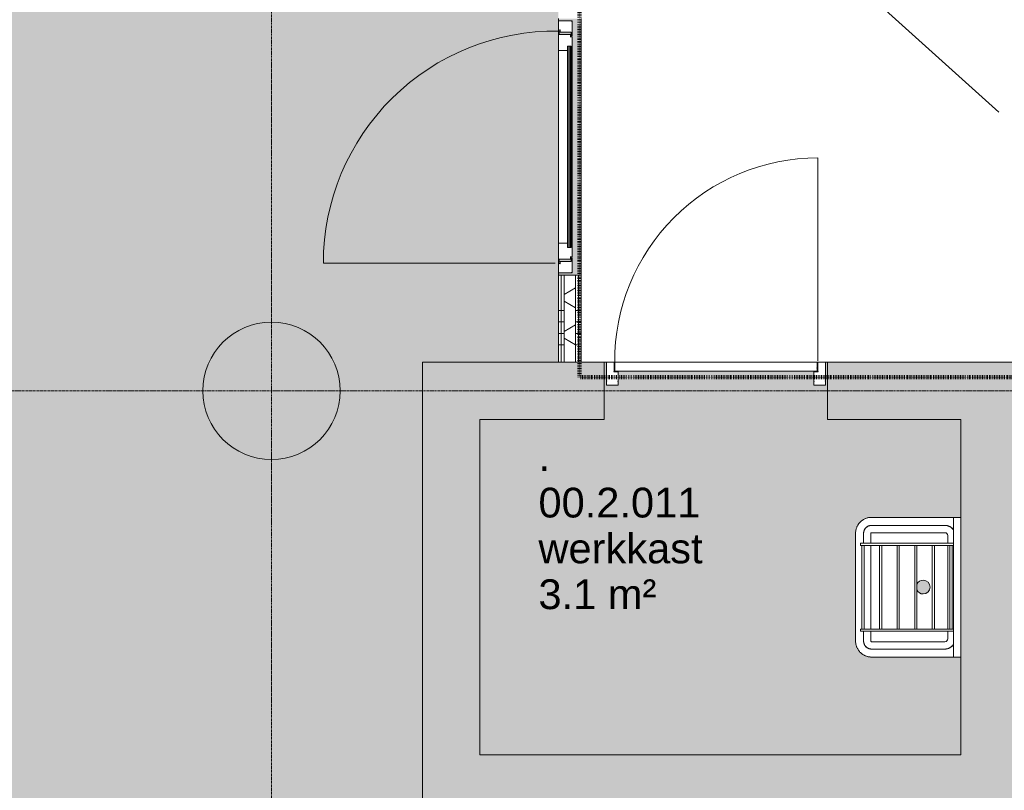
# Model space of a CAD drawing. Header units: millimetres. Extents: x -281 to 145437, y -16481 to 78869.
# Tile 90 of 256: x 16101 to 20399, y 20256 to 23620. Entities that reach past the tile are written whole.
import ezdxf

# ---------------------------------------------------------------- set-up
doc = ezdxf.new("R2010")
doc.units = ezdxf.units.MM
doc.linetypes.add('ARC FS 060 minutes', pattern=[7.2, 2.4, -1.6, 0, -1.6, 0, -1.6])
doc.linetypes.add('Grid Line', pattern=[12, 6, -2, 2, -2])
for name, color, linetype, lineweight in [('A--A23__Vloeren', 8, 'Continuous', 5), ('A--A2__Ruwbouw', 8, 'Continuous', 5), ('A--L$01A__Algemeen', 7, 'Continuous', 5), ('A--L$07A__Stramien', 1, 'Continuous', 5), ('A--L21__Buitenwanden', 3, 'Continuous', 5), ('A--L22__Binnenwanden', 2, 'Continuous', 5), ('A--L23__Vloeren', 3, 'Continuous', 5), ('A--L28__Hoofddraagconstructies', 3, 'Continuous', 9), ('A--L3__Afbouw', 2, 'Continuous', 5), ('A--L74__VasteSanitaireVoorz', 1, 'Continuous', 5), ('A--TR9__AlgVoorz', 1, 'Continuous', 5)]:
    doc.layers.add(name, color=color, linetype=linetype, lineweight=lineweight)
doc.styles.add('Arial_3', font='arial.ttf', dxfattribs={"height": 130})
pattern_1 = [(0, (0, 200), (0, 500), []), (0, (0, 250), (0, 500), []), (0, (0, 300), (0, 500), []), (0, (0, 350), (0, 500), [])]

# ---------------------------------------------------------------- blocks, each defined once
blk = doc.blocks.new('TBR-B-BWK-C-BES-ARC-R25_rvt-1-L_80_ 11')
at = {"layer": 'A--A23__Vloeren'}
h = blk.add_hatch(color=10, dxfattribs=at)
h.paths.add_polyline_path([(24351.7, 13540), (24400, 13540), (24400, 13550), (24337.5, 13550), (24337.5, 13540), (24350, 13540)])
h.paths.add_polyline_path([(24396.3, 13582), (24396.3, 13583), (24400, 13583), (24400, 13585.5), (24397.5, 13586.5), (24397.5, 14564.5), (24400, 14564.5), (24400, 14567), (24395.5, 14567), (24395.5, 14550), (24337.5, 14550), (24337.5, 13600), (24395.5, 13599), (24395.5, 13582)])
h.paths.add_polyline_path([(24354.7, 14599), (24400, 14600), (24400, 14610), (24337.5, 14610), (24337.5, 14600), (24354.7, 14600)])
h.paths.add_polyline_path([(10000, 15700), (10717, 15700), (10717, 16450), (9400, 16450), (9400, 15700), (9941.5, 15700)])
h.paths.add_polyline_path([(10000, 15700), (9941.5, 15705.8), (9885.2, 15722.8), (9828.9, 15754.2), (9787.9, 15787.9), (9750.6, 15833.3), (9722.8, 15885.2), (9705.8, 15941.5), (9700, 16000), (9705.8, 16058.5), (9722.8, 16114.8), (9750.6, 16166.7), (9787.9, 16212.1), (9833.3, 16249.4), (9885.2, 16277.2), (9941.5, 16294.2), (10000, 16300), (10058.5, 16294.2), (10114.8, 16277.2), (10166.7, 16249.4), (10212.1, 16212.1), (10249.4, 16166.7), (10277.2, 16114.8), (10294.2, 16058.5), (10300, 16000), (10294.2, 15941.5), (10277.2, 15885.2), (10249.4, 15833.3), (10212.1, 15787.9), (10166.7, 15750.6), (10114.8, 15722.8), (10058.5, 15705.8)])
h.paths.add_polyline_path([(24350, 15700), (24400, 15700), (24337.5, 15705.8), (24337.5, 15700)])
h.paths.add_polyline_path([(9542.5, 15950), (9455.7, 15950.7), (9452.2, 15952.2), (9450, 15957.5), (9451, 16045), (9452.2, 16047.8), (9457.5, 16050), (9545, 16049), (9547.8, 16047.8), (9550, 16042.5), (9549.3, 15955.7), (9547.8, 15952.2), (9544.3, 15950.7)])
h.paths.add_polyline_path([(9457.5, 15955), (9544.3, 15955.7), (9545, 15957.5), (9544.3, 16044.3), (9542.5, 16045), (9455.7, 16044.3), (9455, 16042.5), (9455.7, 15955.7)])
h.paths.add_polyline_path([(24337.5, 16293), (24341.5, 16294.2), (24400, 16300), (24337.5, 16300), (24337.5, 16294.2)])
h.paths.add_polyline_path([(10000, 21700), (9941.5, 21705.8), (9885.2, 21722.8), (9828.9, 21754.2), (9787.9, 21787.9), (9750.6, 21833.3), (9722.8, 21885.2), (9705.8, 21941.5), (9700, 22000), (9705.8, 22058.5), (9722.8, 22114.8), (9750.6, 22166.7), (9787.9, 22212.1), (9833.3, 22249.4), (9885.2, 22277.2), (9941.5, 22294.2), (10000, 22300), (10058.5, 22294.2), (10114.8, 22277.2), (10166.7, 22249.4), (10212.1, 22212.1), (10249.4, 22166.7), (10277.2, 22114.8), (10294.2, 22058.5), (10300, 22000), (10294.2, 21941.5), (10277.2, 21885.2), (10249.4, 21833.3), (10212.1, 21787.9), (10166.7, 21750.6), (10114.8, 21722.8), (10058.5, 21705.8)])
h.paths.add_polyline_path([(9941.5, 21700), (10717, 21700), (10717, 22808.8), (9400, 22808.8), (9400, 21700), (9833.3, 21700)])
h.paths.add_polyline_path([(9457.5, 21950), (9452.2, 21952.2), (9450, 21957.5), (9451, 22045), (9452.2, 22047.8), (9457.5, 22050), (9545, 22049), (9547.8, 22047.8), (9550, 22042.5), (9549.3, 21955.7), (9547.8, 21952.2), (9542.5, 21950)])
h.paths.add_polyline_path([(9457.5, 21955), (9544.3, 21955.7), (9545, 21957.5), (9544.3, 22044.3), (9542.5, 22045), (9455.7, 22044.3), (9455, 22042.5), (9455.7, 21955.7)])
h.paths.add_polyline_path([(18456, 22505), (18552.5, 22505), (18552.5, 23625), (18452.5, 23625), (18452.9, 23615), (18512.5, 23614), (18512.5, 23550), (18509, 23551), (18509, 23565), (18460, 23565), (18459.2, 23575), (18452.5, 23575), (18452.9, 23569.8), (18456, 23569), (18456, 23555), (18505, 23555), (18505.8, 23545), (18512.5, 23544), (18512.5, 22585), (18505, 22585), (18504.5, 22575), (18456, 22575), (18455.2, 22561), (18452.5, 22560), (18452.9, 22555), (18460, 22555), (18460, 22565), (18509, 22565), (18509.8, 22579), (18512.5, 22580), (18512.5, 22515), (18509, 22516), (18509, 22515), (18452.5, 22515), (18452.9, 22505)])
h.paths.add_polyline_path([(9828.9, 28808.8), (10717, 28808.8), (10717, 29700), (9400, 29700), (9400, 29300), (9600, 29300), (9600, 29100), (9400, 29100), (9400, 28808.8), (9722.8, 28808.8)])
h.paths.add_polyline_path([(10000, 28900), (9941.5, 28905.8), (9885.2, 28922.8), (9828.9, 28954.2), (9787.9, 28987.9), (9750.6, 29033.3), (9722.8, 29085.2), (9705.8, 29141.5), (9700, 29200), (9705.8, 29258.5), (9722.8, 29314.8), (9750.6, 29366.7), (9787.9, 29412.1), (9833.3, 29449.4), (9885.2, 29477.2), (9941.5, 29494.2), (10000, 29500), (10058.5, 29494.2), (10114.8, 29477.2), (10166.7, 29449.4), (10212.1, 29412.1), (10249.4, 29366.7), (10277.2, 29314.8), (10294.2, 29258.5), (10300, 29200), (10294.2, 29141.5), (10277.2, 29085.2), (10249.4, 29033.3), (10212.1, 28987.9), (10166.7, 28950.6), (10114.8, 28922.8), (10058.5, 28905.8)])
h.paths.add_polyline_path([(9400, 35700), (10717, 35700), (10717, 36900), (9400, 36900), (9400, 35733.8)])
h.paths.add_polyline_path([(10000, 36100), (9941.5, 36105.8), (9885.2, 36122.8), (9828.9, 36154.2), (9787.9, 36187.9), (9750.6, 36233.3), (9722.8, 36285.2), (9705.8, 36341.5), (9700, 36400), (9705.8, 36458.5), (9722.8, 36514.8), (9750.6, 36566.7), (9787.9, 36612.1), (9833.3, 36649.4), (9885.2, 36677.2), (9941.5, 36694.2), (10000, 36700), (10058.5, 36694.2), (10114.8, 36677.2), (10166.7, 36649.4), (10212.1, 36612.1), (10249.4, 36566.7), (10277.2, 36514.8), (10294.2, 36458.5), (10300, 36400), (10294.2, 36341.5), (10277.2, 36285.2), (10249.4, 36233.3), (10212.1, 36187.9), (10166.7, 36150.6), (10114.8, 36122.8), (10058.5, 36105.8)])
h.paths.add_polyline_path([(9457.5, 36350), (9452.2, 36352.2), (9450, 36357.5), (9451, 36445), (9452.2, 36447.8), (9457.5, 36450), (9545, 36449), (9547.8, 36447.8), (9550, 36442.5), (9549.3, 36355.7), (9547.8, 36352.2), (9542.5, 36350)])
h.paths.add_polyline_path([(9457.5, 36355), (9544.3, 36355.7), (9545, 36357.5), (9544.3, 36444.3), (9542.5, 36445), (9455.7, 36444.3), (9455, 36442.5), (9455.7, 36355.7)])
h.paths.add_polyline_path([(9400, 42900), (10717, 42900), (10717, 43913), (9400, 43913), (9400, 43345.8)])
h.paths.add_polyline_path([(10000, 43300), (9941.5, 43305.8), (9885.2, 43322.8), (9828.9, 43354.2), (9787.9, 43387.9), (9750.6, 43433.3), (9722.8, 43485.2), (9705.8, 43541.5), (9700, 43600), (9707.1, 43663), (9722.8, 43714.8), (9750.6, 43766.7), (9787.9, 43812.1), (9833.3, 43849.4), (9885.2, 43877.2), (9941.5, 43894.2), (10000, 43900), (10058.5, 43894.2), (10114.8, 43877.2), (10166.7, 43849.4), (10212.1, 43812.1), (10249.4, 43766.7), (10277.2, 43714.8), (10294.2, 43658.5), (10300, 43600), (10294.2, 43541.5), (10277.2, 43485.2), (10249.4, 43433.3), (10212.1, 43387.9), (10166.7, 43350.6), (10114.8, 43322.8), (10058.5, 43305.8)])
h.paths.add_polyline_path([(9457.5, 43550), (9452.2, 43552.2), (9450, 43557.5), (9451, 43645), (9452.2, 43647.8), (9457.5, 43650), (9545, 43649), (9547.8, 43647.8), (9550, 43642.5), (9549.3, 43555.7), (9547.8, 43552.2), (9542.5, 43550)])
h.paths.add_polyline_path([(9457.5, 43555), (9544.3, 43555.7), (9545, 43557.5), (9544.3, 43644.3), (9542.5, 43645), (9455.7, 43644.3), (9455, 43642.5), (9455.7, 43555.7)])
h.paths.add_polyline_path([(18260, 43725), (18260, 45026), (18110, 45026), (18110, 43725)])
h.paths.add_polyline_path([(9941.5, 49288), (10717, 49288), (10717, 50010), (9400, 50010), (9400, 49288), (9833.3, 49288)])
h.paths.add_polyline_path([(10000, 49300), (9941.5, 49305.8), (9885.2, 49322.8), (9828.9, 49354.2), (9787.9, 49387.9), (9750.6, 49433.3), (9722.8, 49485.2), (9705.8, 49541.5), (9700, 49600), (9705.8, 49658.5), (9722.8, 49714.8), (9750.6, 49766.7), (9787.9, 49812.1), (9833.3, 49849.4), (9885.2, 49877.2), (9941.5, 49894.2), (10000, 49900), (10058.5, 49894.2), (10114.8, 49877.2), (10166.7, 49849.4), (10212.1, 49812.1), (10249.4, 49766.7), (10277.2, 49714.8), (10294.2, 49658.5), (10300, 49600), (10294.2, 49541.5), (10277.2, 49485.2), (10249.4, 49433.3), (10212.1, 49387.9), (10166.7, 49350.6), (10114.8, 49322.8), (10058.5, 49305.8)])
h.paths.add_polyline_path([(9542.5, 49550), (9455.7, 49550.7), (9452.2, 49552.2), (9450, 49557.5), (9451, 49645), (9452.2, 49647.8), (9457.5, 49650), (9545, 49649), (9547.8, 49647.8), (9550, 49642.5), (9549.3, 49555.7), (9547.8, 49552.2), (9544.3, 49550.7)])
h.paths.add_polyline_path([(9457.5, 49555), (9544.3, 49555.7), (9545, 49557.5), (9544.3, 49644.3), (9542.5, 49645), (9455.7, 49644.3), (9455, 49642.5), (9455.7, 49555.7)])
at = {"layer": 'A--A2__Ruwbouw'}
h = blk.add_hatch(color=21, dxfattribs=at)
h.paths.add_polyline_path([(17973.8, 15810), (18110, 15810), (18110, 18545), (17860, 18545), (17860, 15810)])
h.paths.add_polyline_path([(17860, 19675), (18110, 19675), (18110, 22125), (17860, 22125), (17860, 19875.5)])
h = blk.add_hatch(color=21, dxfattribs=at)
h.paths.add_polyline_path([(20210, 21875), (21990, 21875), (21990, 22125), (19628, 22125), (19628, 21875), (19890.3, 21875)])
h.paths.add_polyline_path([(18452.9, 21875), (18653, 21875), (18653, 22125), (18110, 22125), (18110, 21875)])
for points in [[(20369.4, 19075), (20460, 19075), (20460, 21875), (20210, 21875), (20210, 19075)], [(19890.3, 20160), (20210, 20160), (20210, 20410), (18110, 20410), (18110, 20160), (19411.2, 20160)]]:
    blk.add_hatch(color=21, dxfattribs=at).paths.add_polyline_path(points)
at = {"layer": 'A--L28__Hoofddraagconstructies', "lineweight": 5}
blk.add_hatch(color=21, dxfattribs=at).paths.add_polyline_path([(17200, 21700), (17258.5, 21705.8), (17314.8, 21722.8), (17366.7, 21750.6), (17412.1, 21787.9), (17449.4, 21833.3), (17477.2, 21885.2), (17494.7, 21946.3), (17500, 22000), (17494.2, 22058.5), (17477.2, 22114.8), (17449.4, 22166.7), (17412.1, 22212.1), (17366.7, 22249.4), (17314.8, 22277.2), (17258.5, 22294.2), (17200, 22300), (17141.5, 22294.2), (17085.2, 22277.2), (17033.3, 22249.4), (16987.9, 22212.1), (16950.6, 22166.7), (16922.8, 22114.8), (16905.8, 22058.5), (16900, 22000), (16905.8, 21941.5), (16922.8, 21885.2), (16950.6, 21833.3), (16987.9, 21787.9), (17033.3, 21750.6), (17085.2, 21722.8), (17141.5, 21705.8)])
at = {"layer": 'A--L22__Binnenwanden', "color": 231, "lineweight": 18}
for p, q in [((17860, 22125), (17860, 19675)), ((18110, 22125), (17860, 22125)), ((18653, 22125), (18110, 22125)), ((18653, 21875), (18653, 22125)), ((21990, 22125), (19628, 22125)), ((19628, 22125), (19628, 21875)), ((18110, 20410), (18110, 21875)), ((18110, 21875), (18653, 21875)), ((19628, 21875), (20210, 21875)), ((20210, 21875), (20210, 20410)), ((20210, 20410), (18110, 20410))]:
    blk.add_line(p, q, dxfattribs=at)
at = {"layer": 'A--L28__Hoofddraagconstructies', "color": 231, "lineweight": 18}
for start, end in [(0, 180), (180, 0)]:
    blk.add_arc((17200, 22000), 300, start, end, dxfattribs=at)
blk = doc.blocks.new('65_GM_LIB_fire separation vertical_gen_arc - 060 minutes-2433038-L_80_ 11')
at = {"layer": 'A--L$01A__Algemeen', "linetype": 'ARC FS 060 minutes', "lineweight": 100}
blk.add_line((0, 0), (3654.9, 0), dxfattribs=at)
blk = doc.blocks.new('65_GM_LIB_fire separation vertical_gen_arc - 060 minutes-2361019-L_80_ 11')
at = {"layer": 'A--L$01A__Algemeen', "linetype": 'ARC FS 060 minutes', "lineweight": 100}
blk.add_line((0, 0), (3615.9, 0), dxfattribs=at)
blk = doc.blocks.new('TBR-B-INS-BR-ARC-R25_rvt-1-L_80_ 11')
at = {"layer": 'A--L$01A__Algemeen', "color": 124, "linetype": 'ARC FS 060 minutes', "lineweight": 100}
for name, p, rotation in [('65_GM_LIB_fire separation vertical_gen_arc - 060 minutes-2361019-L_80_ 11', (18545.1, 22059.1), 89.99999999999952), ('65_GM_LIB_fire separation vertical_gen_arc - 060 minutes-2433038-L_80_ 11', (22200, 22059.1), 180)]:
    blk.add_blockref(name, p, dxfattribs=dict(at, rotation=rotation))
blk = doc.blocks.new('NLRS_30_DO_WB_deur enkel draai-SH_gen_cpz - 32_31_03_deur enkel glasinvulling_jansen_economy 60_bxhxd_1100x2800x60_profiel 66-65476000-L_80_ 11')
at = {"layer": 'A--L3__Afbouw'}
for p, q in [((-510, 50), (-550, 50)), ((-550, 50), (-550, 10.3)), ((-511, 42.5), (-511, 43.3)), ((-511, 43.3), (-510, 43.3)), ((-510, 43.3), (-510, 50)), ((550, 50), (510, 50)), ((510, 50), (510, 43.3)), ((510, 43.3), (511, 43.3)), ((511, 43.3), (511, 42.5)), ((550, 10.3), (550, 50)), ((-550, 10.3), (-549, 10.3)), ((-549, 9.5), (-550, 9.5)), ((-550, 9.5), (-550, -6.5)), ((-549, 10.3), (-549, 9.5)), ((-500, 42.5), (-511, 42.5)), ((-500, -6.5), (-500, 42.5)), ((511, 42.5), (500, 42.5)), ((500, 42.5), (500, -6.5)), ((549, 9.5), (549, 10.3)), ((549, 10.3), (550, 10.3)), ((550, 9.5), (549, 9.5)), ((550, -6.5), (550, 9.5)), ((-550, -6.5), (-549, -6.5)), ((-549, -7.3), (-550, -7.3)), ((-550, -7.3), (-550, -10)), ((-550, -10), (-485, -10)), ((-549, -6.5), (-549, -7.3)), ((-486, -6.5), (-500, -6.5)), ((-486, -7.3), (-486, -6.5)), ((-485, -7.3), (-486, -7.3)), ((-485, -10), (-485, -7.3)), ((485, -7.3), (485, -10)), ((486, -7.3), (485, -7.3)), ((485, -10), (550, -10)), ((500, -6.5), (486, -6.5)), ((486, -6.5), (486, -7.3)), ((549, -7.3), (549, -6.5)), ((549, -6.5), (550, -6.5)), ((550, -7.3), (549, -7.3)), ((550, -10), (550, -7.3))]:
    blk.add_line(p, q, dxfattribs=at)
blk = doc.blocks.new('NLRS_30_DO_UN_paneel-SH_gen_cpz1 - 32_30_paneel_gen-39068437-L_80_ 11')
at = {"layer": 'A--L3__Afbouw'}
blk.add_hatch(color=256, dxfattribs=at).paths.add_polyline_path([(-440, -16), (-440, -22), (440, -22), (440, -16), (-335, -16)])
for p, q in [((-505, 30), (-505, 27.3)), ((-420, 30), (-505, 30)), ((-505, 29.6), (-505, 27.3)), ((-505, 27.3), (-504, 27.3)), ((-504, 27.3), (-504, 26.5)), ((-504, 26.5), (-490, 26.5)), ((-490, 26.5), (-490, -22.5)), ((-420, -9.7), (-420, 30)), ((-420, 30), (420, 30)), ((505, 30), (420, 30)), ((420, 30), (420, -9.7)), ((490, -22.5), (490, 26.5)), ((490, 26.5), (504, 26.5)), ((504, 26.5), (504, 27.3)), ((504, 27.3), (505, 27.3)), ((505, 27.3), (505, 30)), ((505, 29.6), (505, 27.3)), ((-490, -22.5), (-479, -22.5)), ((-479, -23.3), (-480, -23.3)), ((-480, -23.3), (-480, -30)), ((-480, -30), (-420, -30)), ((-479, -22.5), (-479, -23.3)), ((-440, -26.5), (-440, -10.5)), ((-440, -10.5), (-421, -10.5)), ((440, -16), (-440, -16)), ((-440, -16), (-440, -22)), ((-440, -22), (440, -22)), ((-421, -26.5), (-440, -26.5)), ((-421, -10.5), (-421, -9.7)), ((-421, -9.7), (-420, -9.7)), ((421, -10.5), (-421, -10.5)), ((-421, -27.3), (-421, -26.5)), ((-421, -26.5), (421, -26.5)), ((-420, -27.3), (-421, -27.3)), ((420, -9.7), (-420, -9.7)), ((-420, -30), (-420, -27.3)), ((-420, -27.3), (420, -27.3)), ((-420, -30), (-420, -27.3)), ((420, -30), (-420, -30)), ((420, -9.7), (421, -9.7)), ((421, -27.3), (420, -27.3)), ((420, -27.3), (420, -30)), ((420, -27.3), (420, -30)), ((420, -30), (480, -30)), ((421, -9.7), (421, -10.5)), ((421, -10.5), (440, -10.5)), ((440, -26.5), (421, -26.5)), ((421, -26.5), (421, -27.3)), ((440, -10.5), (440, -26.5)), ((440, -22), (440, -16)), ((479, -23.3), (479, -22.5)), ((479, -22.5), (490, -22.5)), ((480, -23.3), (479, -23.3)), ((480, -30), (480, -23.3))]:
    blk.add_line(p, q, dxfattribs=at)
blk = doc.blocks.new('NLRS_30_DO_UN_clearance zone-SH_gen_cpz - NLRS_30_DO_UN_clearance zone-SH_gen_cpz-53701237-L_80_ 11')
at = {"layer": 'A--L3__Afbouw'}
blk.add_line((-507.5, 1056.089996), (-507.5, 43.5), dxfattribs=at)
blk.add_arc((-507.5, 43.5), 1012.589996, 359.236101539, 90, dxfattribs=at)
blk = doc.blocks.new('NLRS_74_PF_LB_gootsteen 61cm_gen_cpz - std-7506607-L_80_ 11')
at = {"layer": 'A--L74__VasteSanitaireVoorz'}
for p, q in [((-305, 0), (-305, -33)), ((305, -33), (305, 0)), ((-305, -33), (-305, -390)), ((-305, -33), (-270, -33)), ((-270, -33), (270, -33)), ((-192.5, -33), (-192.5, -438)), ((-182.5, -33), (-182.5, -438)), ((182.5, -38), (-182.5, -38)), ((182.5, -33), (182.5, -438)), ((192.5, -33), (192.5, -438)), ((270, -33), (305, -33)), ((305, -390), (305, -33)), ((-270, -390), (-270, -70)), ((-238, -390), (-238, -70)), ((-225.7, -57.7), (-192.5, -57.7)), ((-182.5, -48), (182.5, -48)), ((-182.5, -57.7), (182.5, -57.7)), ((192.5, -57.7), (225.7, -57.7)), ((238, -70), (238, -390)), ((270, -70), (270, -390)), ((182.5, -115), (-182.5, -115)), ((-182.5, -125), (182.5, -125)), ((182.5, -192), (-182.5, -192)), ((-182.5, -202), (182.5, -202)), ((182.5, -269), (-182.5, -269)), ((-182.5, -279), (182.5, -279)), ((182.5, -346), (-182.5, -346)), ((-182.5, -356), (182.5, -356)), ((-192.5, -393), (-235, -393)), ((-192.5, -425), (-235, -425)), ((182.5, -393), (-182.5, -393)), ((182.5, -423), (-182.5, -423)), ((235, -393), (192.5, -393)), ((235, -425), (192.5, -425)), ((-235, -460), (235, -460)), ((-182.5, -438), (-192.5, -438)), ((-182.5, -433), (182.5, -433)), ((192.5, -438), (182.5, -438))]:
    blk.add_line(p, q, dxfattribs=at)
at = {"layer": 'A--L74__VasteSanitaireVoorz', "flags": 128}
for points in [[(-250.7, -33.4), (-252.1, -34.4), (-253.5, -35.5), (-254.9, -36.7), (-256.2, -37.9), (-257.5, -39.1), (-258.7, -40.4), (-259.8, -41.7), (-260.9, -43.1), (-262, -44.6), (-263, -46), (-263.9, -47.6), (-264.8, -49.1), (-265.6, -50.7), (-266.3, -52.3), (-267, -53.9), (-267.6, -55.6), (-268.1, -57.3), (-268.6, -59), (-269, -60.7), (-269.4, -62.5), (-269.6, -64.2), (-269.8, -66), (-269.9, -67.7), (-270, -69.5), (-270, -70)], [(270, -70), (270, -68.2), (269.9, -66.5), (269.7, -64.7), (269.4, -62.9), (269.1, -61.2), (268.7, -59.5), (268.3, -57.7), (267.7, -56.1), (267.2, -54.4), (266.5, -52.7), (265.8, -51.1), (265, -49.5), (264.1, -48), (263.2, -46.4), (262.3, -45), (261.2, -43.5), (260.1, -42.1), (259, -40.8), (257.8, -39.5), (256.6, -38.2), (255.3, -37), (253.9, -35.8), (252.5, -34.7), (251.1, -33.7)], [(-305, -390), (-304.9, -392.8), (-304.8, -395.6), (-304.5, -398.4), (-304.1, -401.2), (-303.6, -403.9), (-303, -406.6), (-302.3, -409.3), (-301.4, -412), (-300.5, -414.7), (-299.5, -417.3), (-298.3, -419.8), (-297.1, -422.3), (-295.7, -424.8), (-294.3, -427.2), (-292.8, -429.5), (-291.1, -431.8), (-289.4, -434), (-287.6, -436.2), (-285.7, -438.2), (-283.8, -440.2), (-281.7, -442.1), (-279.6, -444), (-277.4, -445.7), (-275.1, -447.3), (-272.8, -448.9), (-270.4, -450.4), (-268, -451.7), (-265.5, -453), (-263, -454.2), (-260.4, -455.2), (-257.7, -456.2), (-255.1, -457.1), (-252.4, -457.8), (-249.6, -458.5), (-246.9, -459), (-244.1, -459.4), (-241.3, -459.7), (-238.6, -459.9), (-235.8, -460), (-235, -460)], [(-270, -390), (-270, -391.4), (-269.9, -392.8), (-269.7, -394.2), (-269.6, -395.6), (-269.3, -397), (-269, -398.3), (-268.6, -399.7), (-268.2, -401), (-267.8, -402.3), (-267.2, -403.6), (-266.7, -404.9), (-266, -406.2), (-265.4, -407.4), (-264.7, -408.6), (-263.9, -409.8), (-263.1, -410.9), (-262.2, -412), (-261.3, -413.1), (-260.4, -414.1), (-259.4, -415.1), (-258.4, -416.1), (-257.3, -417), (-256.2, -417.8), (-255.1, -418.7), (-253.9, -419.5), (-252.7, -420.2), (-251.5, -420.9), (-250.2, -421.5), (-249, -422.1), (-247.7, -422.6), (-246.4, -423.1), (-245, -423.5), (-243.7, -423.9), (-242.3, -424.2), (-240.9, -424.5), (-239.6, -424.7), (-238.2, -424.9), (-236.8, -425), (-235.4, -425), (-235, -425)], [(235, -425), (236.4, -425), (237.8, -424.9), (239.2, -424.7), (240.6, -424.6), (242, -424.3), (243.3, -424), (244.7, -423.6), (246, -423.2), (247.3, -422.8), (248.6, -422.2), (249.9, -421.7), (251.2, -421), (252.4, -420.4), (253.6, -419.7), (254.8, -418.9), (255.9, -418.1), (257, -417.2), (258.1, -416.3), (259.1, -415.4), (260.1, -414.4), (261.1, -413.4), (262, -412.3), (262.8, -411.2), (263.7, -410.1), (264.5, -408.9), (265.2, -407.7), (265.9, -406.5), (266.5, -405.2), (267.1, -404), (267.6, -402.7), (268.1, -401.4), (268.5, -400), (268.9, -398.7), (269.2, -397.3), (269.5, -395.9), (269.7, -394.6), (269.9, -393.2), (270, -391.8), (270, -390.4), (270, -390)], [(235, -460), (237.8, -459.9), (240.6, -459.8), (243.4, -459.5), (246.2, -459.1), (248.9, -458.6), (251.6, -458), (254.3, -457.3), (257, -456.4), (259.7, -455.5), (262.3, -454.5), (264.8, -453.3), (267.3, -452.1), (269.8, -450.7), (272.2, -449.3), (274.5, -447.8), (276.8, -446.1), (279, -444.4), (281.2, -442.6), (283.2, -440.7), (285.2, -438.8), (287.1, -436.7), (289, -434.6), (290.7, -432.4), (292.3, -430.1), (293.9, -427.8), (295.4, -425.4), (296.7, -423), (298, -420.5), (299.2, -418), (300.2, -415.4), (301.2, -412.7), (302.1, -410.1), (302.8, -407.4), (303.5, -404.6), (304, -401.9), (304.4, -399.1), (304.7, -396.3), (304.9, -393.6), (305, -390.8), (305, -390)]]:
    blk.add_lwpolyline(points, dxfattribs=at)
at = {"layer": 'A--L74__VasteSanitaireVoorz'}
for centre, radius, start, end in [((-225.7, -70), 44.3, 123.4389, 180), ((225.7, -70), 44.3, 360, 56.5611), ((-225.7, -70), 12.3, 90, 180), ((225.7, -70), 12.3, 360, 90), ((-0.5, -165), 30, 360, 180), ((-0.5, -165), 30, 180, 245.954), ((-0.5, -165), 30, 294.046, 360), ((-235, -390), 70, 180, 195), ((-235, -390), 35, 180, 270), ((-235, -390), 3, 180, 270), ((-235, -390), 3, 180, 270), ((235, -390), 35, 270, 0), ((235, -390), 3, 270, 0), ((235, -390), 3, 270, 0), ((235, -390), 70, 315, 330), ((235, -390), 70, 345, 360), ((-235, -390), 70, 225, 240), ((-235, -390), 70, 255, 270), ((235, -390), 70, 270, 285)]:
    blk.add_arc(centre, radius, start, end, dxfattribs=at)
blk = doc.blocks.new('NLRS_30_DO_WB_deur enkel draai-SH_gen_cpz1 - 32_31_05_deur enkel gesloten_gen_plaatstaal_955x1925-51066983-L_80_ 11')
at = {"layer": 'A--L3__Afbouw'}
for p, q in [((-477.5, 50), (-427.5, 50)), ((-477.5, 32.8), (-477.5, 50)), ((-427.5, 50), (-427.5, 35.8)), ((427.5, 50), (477.5, 50)), ((427.5, 35.8), (427.5, 50)), ((477.5, 50), (477.5, 32.8)), ((-476.5, 32.8), (-477.5, 32.8)), ((-477.5, 32), (-476.5, 32)), ((-477.5, -32), (-477.5, 32)), ((-476.5, 32), (-476.5, 32.8)), ((-428.5, 35.8), (-428.5, 35)), ((-427.5, 35.8), (-428.5, 35.8)), ((-428.5, 35), (-427.5, 35)), ((-427.5, 35), (-427.5, -8)), ((428.5, 35.8), (427.5, 35.8)), ((427.5, 35), (428.5, 35)), ((427.5, -8), (427.5, 35)), ((428.5, 35), (428.5, 35.8)), ((476.5, 32.8), (476.5, 32)), ((477.5, 32.8), (476.5, 32.8)), ((476.5, 32), (477.5, 32)), ((477.5, 32), (477.5, -32)), ((-476.5, -32), (-477.5, -32)), ((-477.5, -32.8), (-476.5, -32.8)), ((-477.5, -50), (-477.5, -32.8)), ((-476.5, -32.8), (-476.5, -32)), ((-445.5, -8), (-445.5, -8.8)), ((-427.5, -8), (-445.5, -8)), ((-445.5, -8.8), (-444.5, -8.8)), ((-444.5, -8.8), (-444.5, -50)), ((445.5, -8), (427.5, -8)), ((444.5, -8.8), (445.5, -8.8)), ((444.5, -50), (444.5, -8.8)), ((445.5, -8.8), (445.5, -8)), ((476.5, -32), (476.5, -32.8)), ((477.5, -32), (476.5, -32)), ((476.5, -32.8), (477.5, -32.8)), ((477.5, -32.8), (477.5, -50)), ((-444.5, -50), (-477.5, -50)), ((477.5, -50), (444.5, -50))]:
    blk.add_line(p, q, dxfattribs=at)
blk = doc.blocks.new('NLRS_30_DO_UN_paneel dicht-SH_gen_cpz - 32_30_paneel_gen-48958852-L_80_ 11')
at = {"layer": 'A--L3__Afbouw'}
for p, q in [((-442, 20), (442, 20)), ((-442, 5.8), (-442, 20)), ((-441, 5.8), (-442, 5.8)), ((-442, 5), (-441, 5)), ((-442, -5), (-442, 5)), ((-441, 5), (-441, 5.8)), ((441, 5.8), (441, 5)), ((442, 5.8), (441, 5.8)), ((441, 5), (442, 5)), ((442, 20), (442, 5.8)), ((442, 5), (442, -5)), ((-441, -5), (-442, -5)), ((-442, -5.8), (-441, -5.8)), ((-442, -20), (-442, -5.8)), ((442, -20), (-442, -20)), ((-441, -5.8), (-441, -5)), ((441, -5), (441, -5.8)), ((442, -5), (441, -5)), ((441, -5.8), (442, -5.8)), ((442, -5.8), (442, -20))]:
    blk.add_line(p, q, dxfattribs=at)
blk = doc.blocks.new('NLRS_30_DO_UN_clearance zone-SH_gen_cpz - NLRS_30_DO_UN_clearance zone-SH_gen_cpz-53701042-L_80_ 11')
at = {"layer": 'A--L3__Afbouw'}
blk.add_line((-444.5, -911.5), (-444.5, -25), dxfattribs=at)
blk.add_arc((-444.5, -25), 886.5, 270, 0.3232, dxfattribs=at)

msp = doc.modelspace()

# ---------------------------------------------------------------- hatches: boundary and pattern name
at = {"layer": 'A--A23__Vloeren'}
h = msp.add_hatch(color=10, dxfattribs=at)
h.paths.add_polyline_path([(10829, 8918), (10834, 8918), (10834, 8921), (10859, 8921), (10860, 8925), (10849, 8925.5), (10849, 8971), (10860, 8971.8), (10859, 8978), (11864, 8978), (11864, 8975), (11839, 8975), (11838, 8971), (11849, 8971), (11849, 8925), (11838, 8924.2), (11839, 8918), (11844, 8918), (11844, 8921), (11869, 8921), (11870, 8925), (11859, 8925), (11859, 8971), (11870, 8971.8), (11869, 8978), (12849, 8978), (12849, 8971), (12859, 8971), (12858.7, 8925), (12848, 8924.2), (12849, 8921), (12874, 8921), (12874, 8918), (12879, 8918), (12879, 8925.5), (12869, 8925.5), (12869, 8974.5), (12855, 8975.3), (12854, 8978), (12919, 8978), (12918, 8974.5), (12919, 8974.5), (12919, 8918), (12929, 8918), (12929, 9132), (13129, 9132), (13129, 12191), (9432, 12191), (9432, 9132), (10779, 9132), (10779, 8918), (10789, 8918), (10790, 8978), (10854, 8978), (10853, 8974.5), (10839, 8974.5), (10839, 8925.5), (10829, 8924.7)])
h.paths.add_polyline_path([(13489, 8918), (13490, 8978), (13554, 8978), (13553, 8974.5), (13539, 8974.5), (13539, 8925.5), (13529, 8924.7), (13529, 8918), (13534, 8918), (13534, 8921), (13559, 8921), (13560, 8925), (13549, 8925), (13549, 8971), (13560, 8971.8), (13559, 8978), (14699, 8978), (14699, 8971), (14709, 8971), (14709, 8925), (14719, 8924.2), (14720, 8921), (14724, 8921), (14724, 8918), (14729, 8918), (14730, 8925.5), (14719, 8925.5), (14719, 8974.5), (14705, 8975.3), (14704, 8978), (14769, 8978), (14768, 8974.5), (14769, 8974.5), (14769, 8918), (14779, 8918), (14779, 9132), (15729, 9132), (15729, 12191), (13279, 12191), (13279, 9132), (13479, 9132), (13479, 8918)])
h.paths.add_polyline_path([(13598, 8971.8), (13599, 8971.8), (13599, 8975)])
h.paths.add_polyline_path([(14659, 8971.8), (14660, 8971.8), (14659, 8975)])
h.paths.add_polyline_path([(10898, 8971.8), (10899, 8971.8), (10899, 8975)])
h.paths.add_polyline_path([(11908, 8971.8), (11909, 8971.8), (11909, 8975)])
h.paths.add_polyline_path([(20848.5, 8987), (20962, 8987), (20962, 9200), (22115, 9200), (22115, 15810), (21390, 15810), (21390, 15910), (18110, 15910), (18110, 14610), (17985, 14610), (17985, 15810), (17860, 15810), (17860, 15873.5), (17500, 15873.5), (17500, 15998.5), (17860, 15998.5), (17860, 18648.6), (17960, 18648.6), (17960, 18560), (18110, 18560), (18110, 19660), (17860, 19660), (17860, 22125), (18452.5, 22125), (18452.5, 30275), (17860, 30275), (17860, 30337.5), (10999, 30337.5), (10999, 20048.5), (15549, 20048.5), (15549, 15998.5), (16900, 15998.5), (16900, 15873.5), (10999, 15873.5), (10999, 12541), (17985, 12541), (17985, 13540), (18110, 13540), (18110, 12416), (16079, 12416), (16079, 9200), (19072, 9200), (19072, 8987), (20369.4, 8987)])
h.paths.add_polyline_path([(28514.3, 8987), (29133, 8987), (29133, 9132), (32159, 9132), (32159, 18137.5), (24662.5, 18137.5), (24662.5, 16425.6), (24662.5, 16425.5), (24717.7, 16386.1), (24767, 16339.6), (24809.6, 16286.8), (24844.6, 16228.7), (24871.5, 16166.4), (24889.7, 16101.1), (24898.8, 16033.9), (24898.8, 15966.1), (24889.7, 15898.9), (24871.4, 15833.3), (24844.6, 15771.3), (24809.6, 15713.2), (24767, 15660.4), (24717.7, 15613.9), (24662.5, 15574.4), (24662.5, 14610), (24400, 14610), (24400, 14600), (24437.5, 14599), (24437.5, 14567), (24400, 14567), (24400, 14564.5), (24437.5, 14563.5), (24437.5, 13585.5), (24400, 13585.5), (24400, 13583), (24437.5, 13582), (24437.5, 13550), (24400, 13550), (24400, 13540), (24662.5, 13540), (24662.5, 10425.6), (24662.5, 10425.5), (24721.4, 10383), (24773.5, 10332.4), (24817.7, 10274.7), (24853.2, 10211.3), (24879, 10143.4), (24895, 10068.7), (24900, 10000), (24894.7, 9927.5), (24879, 9856.6), (24852.7, 9787.9), (24817.7, 9725.3), (24773.5, 9667.6), (24721.4, 9617), (24662.5, 9574.4), (24662.5, 9200), (24675, 9200), (24675, 9132), (27243, 9132), (27243, 8987), (28035.2, 8987)])
h.paths.add_polyline_path([(14739.8, 9309.5), (14611.5, 9309.5), (14611.5, 10244.5), (15546.5, 10244.5), (15546.5, 9309.5), (14859.6, 9309.5)])
h.paths.add_polyline_path([(31600, 9700), (31541.5, 9705.8), (31485.2, 9722.8), (31433.3, 9750.6), (31387.9, 9787.9), (31350.6, 9833.3), (31322.8, 9885.2), (31305.8, 9941.5), (31300, 10000), (31305.8, 10058.5), (31322.8, 10114.8), (31350.6, 10166.7), (31389, 10213.1), (31433.3, 10249.4), (31485.2, 10277.2), (31541.5, 10294.2), (31600, 10300), (31658.5, 10294.2), (31714.8, 10277.2), (31766.7, 10249.4), (31812.1, 10212.1), (31849.4, 10166.7), (31877.2, 10114.8), (31894.2, 10058.5), (31900, 10000), (31894.2, 9941.5), (31877.2, 9885.2), (31849.4, 9833.3), (31812.1, 9787.9), (31766.7, 9750.6), (31714.8, 9722.8), (31658.5, 9705.8)])
h.paths.add_polyline_path([(24400, 9700), (24462.5, 9700), (24462.5, 9706.6), (24458.5, 9705.8), (24437.5, 9703.7)])
h.paths.add_polyline_path([(17200, 9700), (17141.5, 9705.8), (17085.2, 9722.8), (17033.3, 9750.6), (16987.9, 9787.9), (16950.6, 9833.3), (16922.8, 9885.2), (16905.8, 9941.5), (16900, 10000), (16905.8, 10058.5), (16922.8, 10114.8), (16950.6, 10166.7), (16987.9, 10212.1), (17033.3, 10249.4), (17085.2, 10277.2), (17141.5, 10294.2), (17200, 10300), (17258.5, 10294.2), (17314.8, 10277.2), (17366.7, 10249.4), (17412.1, 10212.1), (17449.4, 10166.7), (17477.2, 10114.8), (17494.7, 10053.7), (17500, 10000), (17494.2, 9941.5), (17477.2, 9885.2), (17449.4, 9833.3), (17412.1, 9787.9), (17366.7, 9750.6), (17314.8, 9722.8), (17258.5, 9705.8)])
h.paths.add_polyline_path([(10000, 9700), (9941.5, 9705.8), (9885.2, 9722.8), (9828.9, 9754.2), (9787.9, 9787.9), (9750.6, 9833.3), (9722.8, 9885.2), (9705.8, 9941.5), (9700, 10000), (9705.8, 10058.5), (9722.8, 10114.8), (9750.6, 10166.7), (9787.9, 10212.1), (9833.3, 10249.4), (9885.2, 10277.2), (9941.5, 10294.2), (10000, 10300), (10058.5, 10294.2), (10114.8, 10277.2), (10166.7, 10249.4), (10212.1, 10212.1), (10249.4, 10166.7), (10277.2, 10114.8), (10294.2, 10058.5), (10300, 10000), (10294.2, 9941.5), (10277.2, 9885.2), (10249.4, 9833.3), (10212.1, 9787.9), (10166.7, 9750.6), (10114.8, 9722.8), (10058.5, 9705.8)])
h.paths.add_polyline_path([(24578.3, 9760.1), (24598.5, 9775.1), (24598.5, 9776.7), (24596.6, 9775.1)])
h.paths.add_polyline_path([(24620.8, 9798.4), (24633.9, 9812.2), (24642.2, 9824.5), (24632.1, 9812.2)])
h.paths.add_polyline_path([(24654.6, 9843), (24662.5, 9854.8), (24669.7, 9871.2), (24660.9, 9854.8)])
h.paths.add_polyline_path([(24680.3, 9895.4), (24684.9, 9906), (24684.9, 9910.7), (24681.4, 9899.2)])
h.paths.add_polyline_path([(24695.1, 9950.7), (24697.4, 9960.5), (24697.4, 9973.5), (24696.1, 9960.5)])
h.paths.add_polyline_path([(24699.2, 10007.9), (24699.6, 10016.3), (24698.4, 10016.3)])
h.paths.add_polyline_path([(24692.3, 10064.8), (24691, 10072.5), (24691.3, 10068.1)])
h.paths.add_polyline_path([(24674.8, 10119.3), (24673, 10124.5), (24673, 10122.7)])
h.paths.add_polyline_path([(24647.1, 10169.5), (24645.1, 10172.9), (24645.1, 10171.9)])
h.paths.add_polyline_path([(24610.4, 10213.6), (24608.8, 10215.4), (24608.8, 10214.9)])
h.paths.add_polyline_path([(24565.9, 10249.9), (24565.2, 10250.4), (24565.2, 10250.2)])
h.paths.add_polyline_path([(24503.3, 10280.7), (24462.5, 10294.2), (24462.5, 10300), (24400, 10300), (24462.5, 10293)])
h.paths.add_polyline_path([(10517.5, 11332.5), (9782.5, 11332.5), (9782.5, 12067.5), (10517.5, 12067.5), (10517.5, 11391.4)])
h.paths.add_polyline_path([(18097.5, 13550), (18010, 13551), (18010, 13600), (18068, 13599), (18068.8, 13583), (18110, 13582), (18110, 13550)])
h.paths.add_polyline_path([(18097.5, 13585.5), (18070, 13586.5), (18070, 14564.5), (18110, 14563.5), (18110, 13585.5)])
h.paths.add_polyline_path([(18025, 14550), (18024.2, 14550), (18010, 14551), (18010, 14600), (18110, 14599), (18110, 14567), (18068, 14567), (18068, 14550), (18027.2, 14550)])
h.paths.add_polyline_path([(24458.5, 15700), (24462.5, 15700), (24462.5, 15706.6), (24458.5, 15705.8), (24400, 15700), (24450, 15700)])
h.paths.add_polyline_path([(31600, 15700), (31541.5, 15705.8), (31485.2, 15722.8), (31431.1, 15752.4), (31387.9, 15787.9), (31350.6, 15833.3), (31322.8, 15885.2), (31305.8, 15941.5), (31300, 16000), (31305.8, 16058.5), (31322.8, 16114.8), (31350.6, 16166.7), (31389, 16213.1), (31433.3, 16249.4), (31485.2, 16277.2), (31541.5, 16294.2), (31600, 16300), (31658.5, 16294.2), (31714.8, 16277.2), (31766.7, 16249.4), (31812.1, 16212.1), (31849.4, 16166.7), (31877.2, 16114.8), (31894.2, 16058.5), (31900, 16000), (31894.2, 15941.5), (31877.2, 15885.2), (31849.4, 15833.3), (31812.1, 15787.9), (31766.7, 15750.6), (31714.8, 15722.8), (31658.5, 15705.8)])
h.paths.add_polyline_path([(17200, 15700), (17141.5, 15705.8), (17085.2, 15722.8), (17031.1, 15752.4), (16987.9, 15787.9), (16950.6, 15833.3), (16922.8, 15885.2), (16905.8, 15941.5), (16900, 16000), (16905.8, 16058.5), (16922.8, 16114.8), (16950.6, 16166.7), (16987.9, 16212.1), (17033.3, 16249.4), (17085.2, 16277.2), (17141.5, 16294.2), (17200, 16300), (17258.5, 16294.2), (17314.8, 16277.2), (17366.7, 16249.4), (17412.1, 16212.1), (17449.4, 16166.7), (17477.2, 16114.8), (17494.7, 16053.7), (17499.8, 15998.5), (17494.2, 15941.5), (17477.2, 15885.2), (17449.4, 15833.3), (17412.1, 15787.9), (17366.7, 15750.6), (17314.8, 15722.8), (17258.5, 15705.8)])
h.paths.add_polyline_path([(24516.3, 15723.7), (24518, 15724.2), (24517.3, 15724.2)])
h.paths.add_polyline_path([(24567.8, 15751.5), (24569.3, 15752.4), (24568.6, 15752.2)])
h.paths.add_polyline_path([(24612.9, 15788.8), (24613.8, 15789.5), (24613.5, 15789.5)])
h.paths.add_polyline_path([(24649.9, 15834.1), (24650.4, 15834.8), (24650.2, 15834.8)])
h.paths.add_polyline_path([(24677.3, 15885.7), (24677.6, 15886.3), (24677.5, 15886.3)])
h.paths.add_polyline_path([(24694.3, 15941.8), (24694.3, 15942), (24694.3, 15942)])
h.paths.add_polyline_path([(10999, 15998.5), (15459, 15998.5), (15459, 16008.5), (15469, 16008.5), (15469, 19968.5), (11009, 19968.5), (11009, 19958.5), (10999, 19958.5), (10999, 16069.5)])
h.paths.add_polyline_path([(24490.6, 16284.5), (24462.5, 16294.2), (24462.5, 16300), (24400, 16300), (24462.5, 16293)])
h.paths.add_polyline_path([(17947.5, 18658.6), (17860, 18659.6), (17860, 18691.6), (17902, 18691.6), (17902, 18708.6), (17960, 18707.6), (17960, 18658.6)])
h.paths.add_polyline_path([(17874.2, 18694.1), (17860, 18695.1), (17860, 19623.1), (17900, 19622.1), (17900, 18694.1), (17874.2, 18695.1)])
h.paths.add_polyline_path([(17960, 19608.6), (17902, 19609.6), (17901.2, 19625.6), (17860, 19626.6), (17860.3, 19658.6), (17960, 19657.6), (17960, 19609.6)])
h.paths.add_polyline_path([(17200, 21700), (17141.5, 21705.8), (17085.2, 21722.8), (17033.3, 21750.6), (16987.9, 21787.9), (16950.6, 21833.3), (16922.8, 21885.2), (16905.8, 21941.5), (16900, 22000), (16905.8, 22058.5), (16922.8, 22114.8), (16950.6, 22166.7), (16987.9, 22212.1), (17033.3, 22249.4), (17085.2, 22277.2), (17141.5, 22294.2), (17200, 22300), (17258.5, 22294.2), (17314.8, 22277.2), (17366.7, 22249.4), (17412.1, 22212.1), (17449.4, 22166.7), (17477.2, 22114.8), (17494.7, 22053.7), (17500, 22000), (17494.2, 21941.5), (17477.2, 21885.2), (17449.4, 21833.3), (17412.1, 21787.9), (17366.7, 21750.6), (17314.8, 21722.8), (17258.5, 21705.8)])
h.paths.add_polyline_path([(17200, 28900), (17141.5, 28905.8), (17085.2, 28922.8), (17033.3, 28950.6), (16987.9, 28987.9), (16950.6, 29033.3), (16922.8, 29085.2), (16905.8, 29141.5), (16900, 29200), (16905.8, 29258.5), (16922.8, 29314.8), (16950.6, 29366.7), (16987.9, 29412.1), (17033.3, 29449.4), (17085.2, 29477.2), (17141.5, 29494.2), (17200, 29500), (17258.5, 29494.2), (17314.8, 29477.2), (17366.7, 29449.4), (17412.1, 29412.1), (17449.4, 29366.7), (17477.2, 29314.8), (17494.7, 29253.7), (17500, 29200), (17494.2, 29141.5), (17477.2, 29085.2), (17449.4, 29033.3), (17412.1, 28987.9), (17366.7, 28950.6), (17314.8, 28922.8), (17258.5, 28905.8)])
h.paths.add_polyline_path([(21415, 56540), (21415, 56557), (20780, 56557), (20780, 56540), (21327.6, 56540)])
h = msp.add_hatch(color=10, dxfattribs=at)
h.paths.add_polyline_path([(18452.9, 20410), (20210, 20410), (20210, 20837.5), (19816.2, 20838.2), (19798.4, 20841.2), (19785, 20846.9), (19767.8, 20861.5), (19758.3, 20875), (19752.3, 20890.7), (19750, 20907.5), (19750.7, 21381.3), (19753.7, 21399.1), (19759.4, 21412.5), (19774, 21429.7), (19787.5, 21439.2), (19803.2, 21445.2), (19820, 21447.5), (20210, 21447.5), (20210, 21875), (19628, 21875), (19628, 22125), (19618, 22125), (19617, 22025), (19568, 22025), (19569, 22083), (19585, 22083.8), (19585, 22125), (19582.5, 22125), (19581.5, 22085), (18698.5, 22085), (18698.5, 22125), (18696, 22125), (18696, 22083), (18713, 22083), (18712, 22025), (18663, 22025), (18663, 22125), (18653, 22125), (18653, 21875), (18110, 21875), (18110, 20410)])
h.paths.add_polyline_path([(19820, 20872.5), (19820, 20873), (19806.1, 20876), (19795.3, 20883.4), (19797.4, 20881.1), (19806.3, 20875.6), (19813.4, 20873.4), (19817, 20872.9)])
h.paths.add_polyline_path([(20147.9, 20873.5), (20152.3, 20874.9), (20148.6, 20873.8)])
h.paths.add_polyline_path([(20164.8, 20880.5), (20170.4, 20884.7), (20168.8, 20884.1), (20166.4, 20882.4)])
h.paths.add_polyline_path([(19820, 20885.9), (19815.6, 20886.8), (19817, 20886.2)])
h.paths.add_polyline_path([(19810, 20888), (19806.3, 20891.8), (19801.7, 20895.3), (19801.7, 20897.4), (19799.7, 20899.1), (19801.7, 20894.9), (19809.6, 20888.3)])
h.paths.add_polyline_path([(19814, 20886.5), (19812.4, 20888.3), (19810, 20887.6), (19812.4, 20886.9)])
h.paths.add_polyline_path([(20152.9, 20888.4), (20157.5, 20890.7), (20154.4, 20889.2), (20153.1, 20888.4)])
h.paths.add_polyline_path([(19790.9, 20888.4), (19786.1, 20900.2), (19787.1, 20896.2), (19789.7, 20890)])
h.paths.add_polyline_path([(19816.5, 20897.9), (19819.4, 20904.5), (19819.1, 20905.4), (19817, 20907.5), (19817, 20906.8), (19817, 20905.9), (19817.9, 20905.4), (19816.5, 20898.6)])
h.paths.add_polyline_path([(19799.7, 20899.1), (19799.9, 20901.9), (19799, 20901.5), (19799.7, 20899.1)])
h.paths.add_polyline_path([(20045, 21113), (20056.6, 21115.6), (20060, 21117), (20066.2, 21121.7), (20072.2, 21130.9), (20074, 21135.2), (20074.8, 21144.2), (20072.6, 21154.1), (20071, 21158), (20066.2, 21164.2), (20056.6, 21170.3), (20052.8, 21171.9), (20045, 21173), (20033.4, 21170.3), (20030, 21168.9), (20022.5, 21162.5), (20018, 21155.5), (20019, 21128), (20026.1, 21120), (20033.4, 21115.6), (20037.2, 21114)])
h.paths.add_polyline_path([(19813.1, 21377.5), (19817.9, 21378.4), (19820, 21380.5), (19819.3, 21380.5), (19818.4, 21380.5), (19817.9, 21379.6), (19811.1, 21381), (19813.1, 21379.9), (19817, 21378.1), (19812.1, 21377.5)])
h.paths.add_polyline_path([(19798.4, 21377.5), (19799.6, 21381), (19798.7, 21380.5)])
h.paths.add_polyline_path([(19785, 21377.5), (19785.5, 21377.5), (19788.5, 21391.4), (19795.9, 21402.2), (19793.6, 21400.1), (19788.1, 21391.2), (19785.9, 21384.1), (19785.4, 21380.5)])
h.paths.add_polyline_path([(20168.5, 21381.1), (20166.1, 21385.7), (20167.7, 21382.6), (20168.4, 21381.2)])
h.paths.add_polyline_path([(19800.5, 21387.5), (19804.3, 21391.2), (19807.8, 21395.8), (19809.9, 21395.8), (19811.4, 21397.8), (19807.4, 21395.8), (19800.8, 21387.9)])
h.paths.add_polyline_path([(19799, 21383.5), (19800.8, 21385.1), (19800.1, 21387.5), (19799.4, 21385.1)])
h.paths.add_polyline_path([(20148.3, 21410.8), (20149.5, 21411.2), (20149.2, 21410.6)])
h.paths.add_polyline_path([(20177, 21392.2), (20175.9, 21393.9), (20169, 21401.6), (20157.4, 21408.6), (20148.3, 21411.5), (20150.6, 21410), (20163.1, 21404.9), (20171.3, 21399.1), (20176.8, 21392.6)])
h.paths.add_polyline_path([(19814, 21397.3), (19814, 21398.5), (19812.3, 21397.7)])
h.paths.add_polyline_path([(19800.9, 21406.6), (19812.7, 21411.4), (19808.7, 21410.4), (19802.5, 21407.8)])
at = {"layer": 'A--A2__Ruwbouw'}
h = msp.add_hatch(dxfattribs=at)
h.set_pattern_fill('FP_1', color=256, style=0, pattern_type=2)
h.set_pattern_definition(pattern_1)
h.paths.add_polyline_path([(18465, 22125), (18465, 22505), (18452.5, 22505), (18452.9, 22125)])
h.paths.add_polyline_path([(18465, 23625), (18465, 25920), (18452.5, 25920), (18452.9, 23625)])
h = msp.add_hatch(dxfattribs=at)
h.set_pattern_fill('FP_1', color=256, style=0, pattern_type=2)
h.set_pattern_definition(pattern_1)
h.paths.add_polyline_path([(18477.5, 22125), (18477.5, 22505), (18465, 22505), (18465, 22125)])
h.paths.add_polyline_path([(18465, 23625), (18477.5, 23625), (18477.5, 25920), (18465, 25920), (18465, 23681.5)])
h = msp.add_hatch(dxfattribs=at)
h.set_pattern_fill('FP_145', color=256, angle=60, style=0, pattern_type=2)
h.set_pattern_definition([(330, (18452.5, 24022.5), (70, 121.244), []), (30, (18452.5, 24022.5), (-70, 121.244), [])])
h.paths.add_polyline_path([(18527.5, 22125), (18527.5, 22505), (18477.5, 22505), (18477.5, 22125)])
h.paths.add_polyline_path([(18477.5, 23625), (18527.5, 23625), (18527.5, 25920), (18477.5, 25920), (18477.5, 23681.5)])
h = msp.add_hatch(dxfattribs=at)
h.set_pattern_fill('FP_1', color=256, style=0, pattern_type=2)
h.set_pattern_definition(pattern_1)
h.paths.add_polyline_path([(18527.5, 22125), (18540, 22125), (18540, 22505), (18527.5, 22505), (18527.5, 22412.9)])
h.paths.add_polyline_path([(18527.5, 23625), (18540, 23625), (18540, 25920), (18527.5, 25920), (18527.5, 23681.5)])
h = msp.add_hatch(dxfattribs=at)
h.set_pattern_fill('FP_1', color=256, style=0, pattern_type=2)
h.set_pattern_definition(pattern_1)
h.paths.add_polyline_path([(18552.5, 22125), (18552.5, 22505), (18540, 22505), (18540, 22125)])
h.paths.add_polyline_path([(18552.5, 23625), (18552.5, 25675), (18540, 25675), (18540, 23625)])
h.paths.add_polyline_path([(18552.5, 25725), (18552.5, 25920), (18540, 25920), (18541.1, 25725)])

# ---------------------------------------------------------------- linework, layer by layer
at = {"layer": 'A--L$07A__Stramien', "linetype": 'Grid Line'}
for p, q in [((17200, 64428.4), (17200, 5044.8)), ((100373, 22000), (-281.1, 22000))]:
    msp.add_line(p, q, dxfattribs=at)
at = {"layer": 'A--L21__Buitenwanden'}
for p, q in [((18452.5, 22505), (18452.5, 22125)), ((18552.5, 22505), (18452.5, 22505)), ((18465, 22125), (18465, 22505)), ((18477.5, 22125), (18477.5, 22505)), ((18527.5, 22125), (18527.5, 22505)), ((18540, 22125), (18540, 22505)), ((18552.5, 22125), (18552.5, 22505)), ((18452.5, 22125), (18552.5, 22125))]:
    msp.add_line(p, q, dxfattribs=at)
at = {"layer": 'A--L23__Vloeren', "color": 7}
for p, q in [((18452.5, 23615), (18452.5, 23625)), ((18552.5, 23625), (18552.5, 22505)), ((18452.5, 23570), (18452.5, 23575)), ((18452.5, 22555), (18452.5, 22560)), ((18452.5, 22505), (18452.5, 22515)), ((18653, 22125), (18663, 22125)), ((18663, 22125), (18653, 22125)), ((18696, 22125), (18698.5, 22125)), ((18698.5, 22125), (18696, 22125)), ((19582.5, 22125), (19585, 22125)), ((19585, 22125), (19582.5, 22125)), ((19618, 22125), (19628, 22125)), ((19628, 22125), (19618, 22125))]:
    msp.add_line(p, q, dxfattribs=at)
at = {"layer": 'A--TR9__AlgVoorz'}
msp.add_line((18610.5, 24809.3), (20375.2, 23215.6), dxfattribs=at)

# ---------------------------------------------------------------- block references
at = {"lineweight": 5}
for name in ['TBR-B-BWK-C-BES-ARC-R25_rvt-1-L_80_ 11', 'TBR-B-INS-BR-ARC-R25_rvt-1-L_80_ 11']:
    msp.add_blockref(name, (0, 0), dxfattribs=at)
at = {"layer": 'A--L3__Afbouw'}
for name, p, rotation in [('NLRS_30_DO_WB_deur enkel draai-SH_gen_cpz - 32_31_03_deur enkel glasinvulling_jansen_economy 60_bxhxd_1100x2800x60_profiel 66-65476000-L_80_ 11', (18502.5, 23065), 90), ('NLRS_30_DO_UN_clearance zone-SH_gen_cpz - NLRS_30_DO_UN_clearance zone-SH_gen_cpz-53701237-L_80_ 11', (18482.5, 23065), 90), ('NLRS_30_DO_UN_paneel-SH_gen_cpz1 - 32_30_paneel_gen-39068437-L_80_ 11', (18482.5, 23065), 90), ('NLRS_30_DO_UN_clearance zone-SH_gen_cpz - NLRS_30_DO_UN_clearance zone-SH_gen_cpz-53701042-L_80_ 11', (19140.5, 22105), 180), ('NLRS_30_DO_WB_deur enkel draai-SH_gen_cpz1 - 32_31_05_deur enkel gesloten_gen_plaatstaal_955x1925-51066983-L_80_ 11', (19140.5, 22075), 180), ('NLRS_30_DO_UN_paneel dicht-SH_gen_cpz - 32_30_paneel_gen-48958852-L_80_ 11', (19140.5, 22105), 180)]:
    msp.add_blockref(name, p, dxfattribs=dict(at, rotation=rotation))
at = {"layer": 'A--L74__VasteSanitaireVoorz', "rotation": 269.9999999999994}
msp.add_blockref('NLRS_74_PF_LB_gootsteen 61cm_gen_cpz - std-7506607-L_80_ 11', (20210, 21142.5), dxfattribs=at)

# ---------------------------------------------------------------- texts
at = {"layer": 'A--TR9__AlgVoorz', "char_height": 130, "attachment_point": 1, "style": 'Arial_3'}
for s, insert, width in [('.', (18365.6, 21779.5), 64.135), ('00.2.011', (18365.6, 21576.8), 849.789), ('werkkast', (18365.6, 21376.8), 865.822), ('3.1 m²', (18365.6, 21176.8), 617.299)]:
    msp.add_mtext(s, dxfattribs=dict(at, insert=insert, width=width))

doc.saveas('drawing.dxf')
